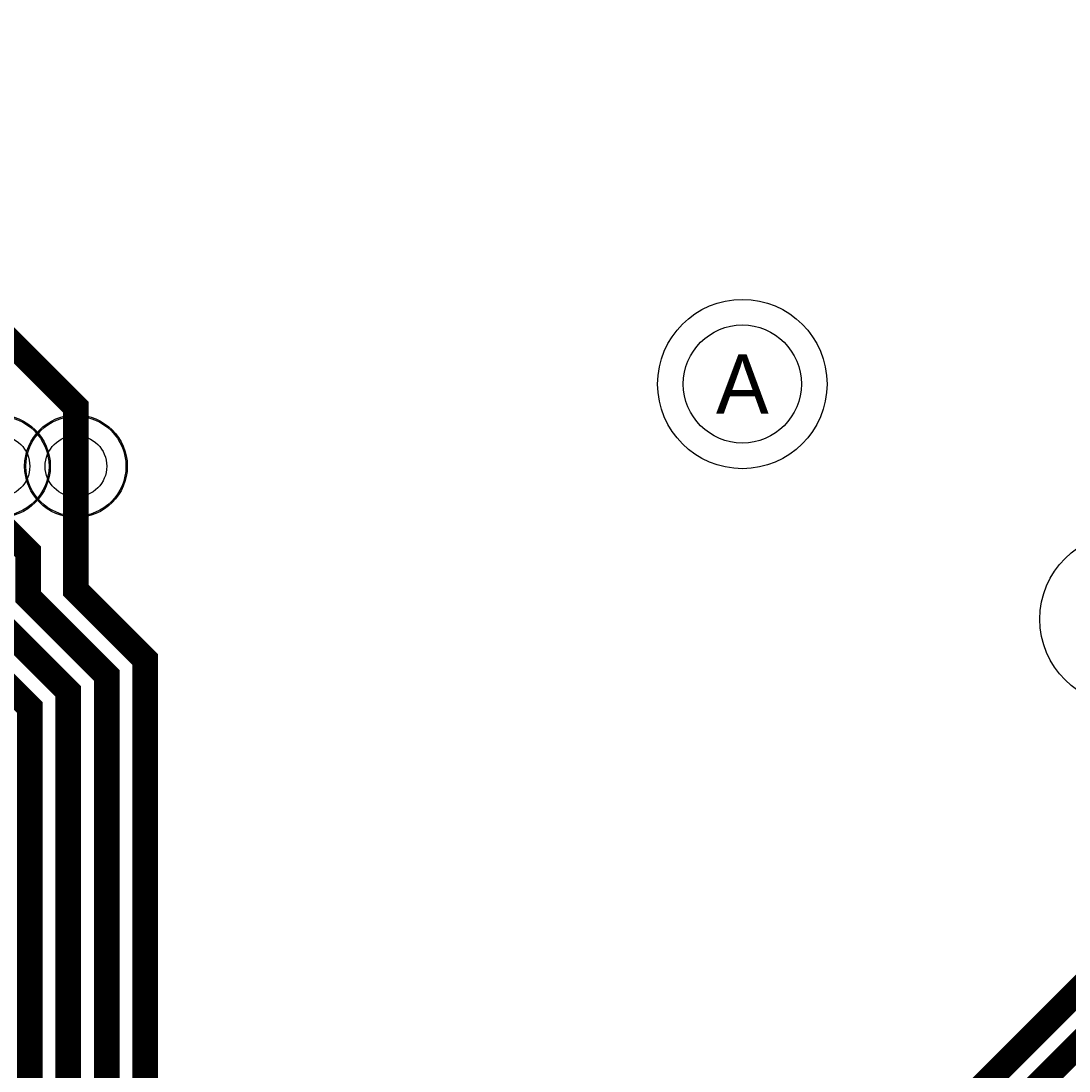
# Model space of a CAD drawing. Extents: x 0 to 3292, y 0 to 2151.
# Tile 38 of 50: x 2169 to 2577, y 424 to 834. Entities that reach past the tile are written whole.
import ezdxf
from ezdxf.enums import TextEntityAlignment as Align

# ---------------------------------------------------------------- set-up
doc = ezdxf.new("R2010")
doc.units = 0
doc.layers.add('ETCH_BOTTOM', color=1, linetype='CONTINUOUS')
doc.layers.add('ETCH_TOP', color=4, linetype='CONTINUOUS')

# ---------------------------------------------------------------- blocks, each defined once
blk = doc.blocks.new('VIA_C10H24')
at = {"layer": 'ETCH_BOTTOM'}
for radius in [19.5, 19.5, 12]:
    blk.add_circle((0, 0), radius, dxfattribs=at)
at = {"layer": 'ETCH_TOP'}
for radius in [19.5, 19.5, 12]:
    blk.add_circle((0, 0), radius, dxfattribs=at)
blk = doc.blocks.new('FIGURE_CIRCLE')
blk.add_circle((0, 0), 0.5)
blk = doc.blocks.new('66R46')
at = {"layer": 'ETCH_BOTTOM'}
blk.add_circle((0, 0), 33, dxfattribs=at)
blk.add_circle((0, 0), 33, dxfattribs=at)
at = {"layer": 'ETCH_TOP'}
blk.add_circle((0, 0), 33, dxfattribs=at)
blk.add_circle((0, 0), 33, dxfattribs=at)
blk = doc.blocks.new('PLC_SMSC_EVAL9500ALC')
at = {"layer": 'ETCH_TOP'}
blk.add_blockref('66R46', (70, 930), dxfattribs=at)
blk = doc.blocks.new('67R43')
at = {"layer": 'ETCH_BOTTOM'}
blk.add_circle((0, 0), 33.5, dxfattribs=at)
blk.add_circle((0, 0), 33.5, dxfattribs=at)
at = {"layer": 'ETCH_TOP'}
blk.add_circle((0, 0), 33.5, dxfattribs=at)
blk.add_circle((0, 0), 33.5, dxfattribs=at)
blk = doc.blocks.new('PLC_KEYSTONE500')
at = {"layer": 'ETCH_TOP'}
blk.add_blockref('67R43', (393, 0), dxfattribs=at)

msp = doc.modelspace()

# ---------------------------------------------------------------- linework, layer by layer
at = {"layer": 'ETCH_BOTTOM', "const_width": 10}
for points in [[(2972.81, 1638.06), (3009.94, 1600.93), (3009.94, 1543.52), (2892.4, 1425.98), (2892.4, 746.31), (2525.09, 379), (2371.49, 379), (2341.34, 348.85), (2341.34, 339.01)], [(2972.44, 1559.06), (2877.4, 1464.02), (2877.4, 752.53), (2520.87, 396), (2338.49, 396), (2291.34, 348.85), (2291.34, 339.01)], [(2141.34, 339.01), (2141.34, 370.85), (2172, 401.51), (2172, 566), (2100, 638), (2100, 660)], [(2141.34, 35.01), (2141.34, 176.33), (2163.34, 198.33), (2163.34, 368.11), (2187, 391.77), (2187, 572.22), (2156.34, 602.88), (2156.34, 611.66), (2130, 638), (2130, 660)], [(2191.34, 339.01), (2191.34, 370.85), (2202, 381.51), (2202, 578.44), (2171.34, 609.1), (2171.34, 626.66), (2160, 638), (2160, 660)], [(2241.34, 35.01), (2241.34, 176.65), (2217, 200.99), (2217, 584.66), (2190, 611.66), (2190, 660)]]:
    msp.add_lwpolyline(points, dxfattribs=at)
at = {"layer": 'ETCH_TOP', "const_width": 10}
msp.add_lwpolyline([(1574.8, 1909.45), (1615.67, 1868.58), (1668.82, 1868.58), (1691.04, 1846.36), (1691.04, 1812.53), (1558, 1679.49), (1558, 1649.66), (2145, 1062.66), (2145, 728), (2190, 683), (2190, 660)], dxfattribs=at)

# ---------------------------------------------------------------- block references
at = {"rotation": 180}
for name, p in [('PLC_SMSC_EVAL9500ALC', (2519.69, 1622.05)), ('PLC_KEYSTONE500', (2992.13, 600.39))]:
    msp.add_blockref(name, p, dxfattribs=at)
at = {"layer": 'ETCH_TOP'}
for p in [(2190, 660), (2160, 660)]:
    msp.add_blockref('VIA_C10H24', p, dxfattribs=at)
at = {"layer": 'MANUFACTURING_NCDRILL_FIGURE'}
for p, xscale, yscale in [((2449.69, 692.05), 46, 46), ((2160, 660), 40, 40), ((2190, 660), 40, 40)]:
    msp.add_blockref('FIGURE_CIRCLE', p, dxfattribs=dict(at, xscale=xscale, yscale=yscale))

# ---------------------------------------------------------------- texts
msp.add_text('A', height=23, dxfattribs=at).set_placement((2449.69, 692.05), align=Align.MIDDLE_CENTER)

doc.saveas('drawing.dxf')
